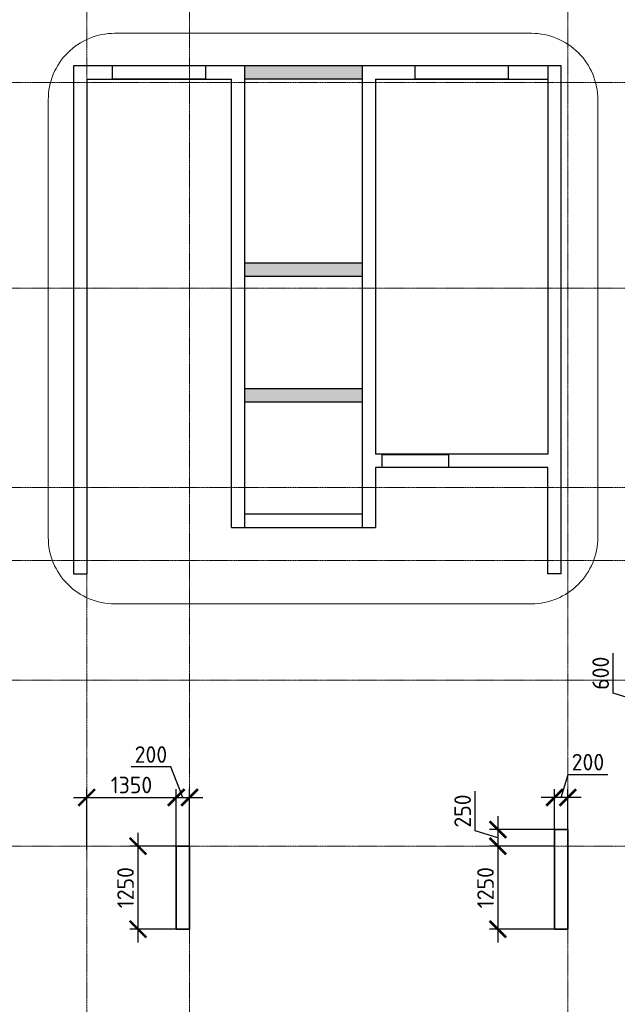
# Model space of a CAD drawing. Header units: millimetres. Extents: x 369815 to 1481759, y -423071 to -27917.
# Tile 109 of 256: x 461148 to 470154, y -178608 to -163781. Entities that reach past the tile are written whole.
import ezdxf

# ---------------------------------------------------------------- set-up
doc = ezdxf.new("R2010")
doc.units = ezdxf.units.MM
doc.linetypes.add('______5', pattern=[1100, 800, -100, 100, -100])
doc.linetypes.add('осевая', pattern=[50.8, 31.75, -6.35, 6.35, -6.35])
doc.layers.add('Колонна_ бетон', color=7, linetype='Continuous', lineweight=50, true_color=0xb4b496)
for name, color, linetype, lineweight in [('Оси', 40, '______5', 18), ('размер', 1, 'Continuous', 25), ('РАЗМЕРЫ', 1, 'Continuous', 9), ('СТЕНЫ', 3, 'Continuous', 30)]:
    doc.layers.add(name, color=color, linetype=linetype, lineweight=lineweight)
doc.styles.add('GOST-2.304_Type-B', font='GOST_Common.ttf')
doc.dimstyles.new('СПДС', dxfattribs={"dimscale": 100, "dimtxt": 2.5, "dimasz": 2.5, "dimexe": 1.25, "dimexo": 0, "dimtad": 1, "dimdec": 0, "dimtxsty": 'GOST-2.304_Type-B', "dimblk": 'ARCHTICK', "dimcen": 2.5, "dimdle": 2, "dimadec": 0, "dimazin": 2, "dimtfac": 0.75, "dimtdec": 0, "dimtmove": 1, "dimatfit": 3, "dimfxl": 1, "dimtolj": 1, "dimarcsym": 1})

# ---------------------------------------------------------------- blocks, each defined once
blk = doc.blocks.new('_ArchTick')
at = {"color": 0, "linetype": 'ByBlock', "const_width": 0.15}
blk.add_lwpolyline([(-0.5, -0.5), (0.5, 0.5)], dxfattribs=at)
blk = doc.blocks.new('*D739')
at = {"layer": 'DEFPOINTS', "color": 0, "transparency": 16777216}
for p in [(463508, -175493), (462158, -176276), (463508, -176276, -360)]:
    blk.add_point(p, dxfattribs=at)
at = {"layer": 'РАЗМЕРЫ', "color": 0, "lineweight": -2, "transparency": 16777216}
for p, q in [((462158, -176276), (462158, -175368)), ((463508, -176276), (463508, -175368)), ((461958, -175493), (463708, -175493))]:
    blk.add_line(p, q, dxfattribs=at)
at = {"layer": 'РАЗМЕРЫ', "color": 0, "lineweight": -2, "transparency": 16777216, "xscale": 250, "yscale": 250, "zscale": 250, "rotation": 180}
blk.add_blockref('_ArchTick', (462158, -175493), dxfattribs=at)
at = {"layer": 'РАЗМЕРЫ', "color": 0, "lineweight": -2, "transparency": 16777216, "xscale": 250, "yscale": 250, "zscale": 250}
blk.add_blockref('_ArchTick', (463508, -175493), dxfattribs=at)
at = {"layer": 'РАЗМЕРЫ', "color": 0, "transparency": 16777216, "insert": (462833, -175305), "char_height": 250, "attachment_point": 5, "style": 'GOST-2.304_Type-B'}
blk.add_mtext('\\A1;1350', dxfattribs=at)
blk = doc.blocks.new('*D740')
at = {"layer": 'DEFPOINTS', "color": 0, "transparency": 16777216}
for p in [(463508, -176226), (462931, -177476), (463508, -177476)]:
    blk.add_point(p, dxfattribs=at)
at = {"layer": 'РАЗМЕРЫ', "color": 0, "lineweight": -2, "transparency": 16777216}
for p, q in [((462931, -176026), (462931, -177676)), ((463508, -176226), (462806, -176226)), ((463508, -177476), (462806, -177476))]:
    blk.add_line(p, q, dxfattribs=at)
at = {"layer": 'РАЗМЕРЫ', "color": 0, "lineweight": -2, "transparency": 16777216, "xscale": 250, "yscale": 250, "zscale": 250}
for p, rotation in [((462931, -176226), 90), ((462931, -177476), 270)]:
    blk.add_blockref('_ArchTick', p, dxfattribs=dict(at, rotation=rotation))
at = {"layer": 'РАЗМЕРЫ', "color": 0, "transparency": 16777216, "insert": (462743, -176851), "char_height": 250, "attachment_point": 5, "rotation": 90, "style": 'GOST-2.304_Type-B'}
blk.add_mtext('\\A1;1250', dxfattribs=at)
blk = doc.blocks.new('*D741')
at = {"layer": 'DEFPOINTS', "color": 0, "transparency": 16777216}
for p in [(463708, -175493), (463508, -176065), (463708, -176276)]:
    blk.add_point(p, dxfattribs=at)
at = {"layer": 'РАЗМЕРЫ', "color": 0, "lineweight": -2, "transparency": 16777216}
for p, q in [((463426, -175033), (462826, -175033)), ((463608, -175493), (463426, -175033)), ((463508, -176065), (463508, -175368)), ((463708, -176276), (463708, -175368)), ((463308, -175493), (463908, -175493))]:
    blk.add_line(p, q, dxfattribs=at)
at = {"layer": 'РАЗМЕРЫ', "color": 0, "lineweight": -2, "transparency": 16777216, "xscale": 250, "yscale": 250, "zscale": 250, "rotation": 180}
blk.add_blockref('_ArchTick', (463508, -175493), dxfattribs=at)
at = {"layer": 'РАЗМЕРЫ', "color": 0, "lineweight": -2, "transparency": 16777216, "xscale": 250, "yscale": 250, "zscale": 250}
blk.add_blockref('_ArchTick', (463708, -175493), dxfattribs=at)
at = {"layer": 'РАЗМЕРЫ', "color": 0, "transparency": 16777216, "insert": (463126, -174846), "char_height": 250, "attachment_point": 5, "style": 'GOST-2.304_Type-B'}
blk.add_mtext('\\A1;200', dxfattribs=at)
blk = doc.blocks.new('*D742')
at = {"layer": 'DEFPOINTS', "color": 0, "transparency": 16777216}
for p in [(469208, -175493), (469208, -176276, -360), (469408, -176276, -360)]:
    blk.add_point(p, dxfattribs=at)
at = {"layer": 'РАЗМЕРЫ', "color": 0, "lineweight": -2, "transparency": 16777216}
for p, q in [((469308, -175493), (469411, -175149)), ((469411, -175149), (470011, -175149)), ((469208, -176276), (469208, -175368)), ((469408, -176276), (469408, -175368)), ((469608, -175493), (469008, -175493))]:
    blk.add_line(p, q, dxfattribs=at)
at = {"layer": 'РАЗМЕРЫ', "color": 0, "lineweight": -2, "transparency": 16777216, "xscale": 250, "yscale": 250, "zscale": 250, "rotation": 180}
blk.add_blockref('_ArchTick', (469208, -175493), dxfattribs=at)
at = {"layer": 'РАЗМЕРЫ', "color": 0, "lineweight": -2, "transparency": 16777216, "xscale": 250, "yscale": 250, "zscale": 250}
blk.add_blockref('_ArchTick', (469408, -175493), dxfattribs=at)
at = {"layer": 'РАЗМЕРЫ', "color": 0, "transparency": 16777216, "insert": (469711, -174961), "char_height": 250, "attachment_point": 5, "style": 'GOST-2.304_Type-B'}
blk.add_mtext('\\A1;200', dxfattribs=at)
blk = doc.blocks.new('*D743')
at = {"layer": 'DEFPOINTS', "color": 0, "transparency": 16777216}
for p in [(469208, -175976, -200), (468354, -176226), (469208, -176226)]:
    blk.add_point(p, dxfattribs=at)
at = {"layer": 'РАЗМЕРЫ', "color": 0, "lineweight": -2, "transparency": 16777216}
for p, q in [((468010, -175997), (468010, -175397)), ((468354, -175776), (468354, -176426)), ((469208, -175976), (468229, -175976)), ((468354, -176101), (468010, -175997)), ((469208, -176226), (468229, -176226))]:
    blk.add_line(p, q, dxfattribs=at)
at = {"layer": 'РАЗМЕРЫ', "color": 0, "lineweight": -2, "transparency": 16777216, "xscale": 250, "yscale": 250, "zscale": 250}
for p, rotation in [((468354, -175976), 90), ((468354, -176226), 270)]:
    blk.add_blockref('_ArchTick', p, dxfattribs=dict(at, rotation=rotation))
at = {"layer": 'РАЗМЕРЫ', "color": 0, "transparency": 16777216, "insert": (467823, -175697), "char_height": 250, "attachment_point": 5, "rotation": 90, "style": 'GOST-2.304_Type-B'}
blk.add_mtext('\\A1;250', dxfattribs=at)
blk = doc.blocks.new('*D744')
at = {"layer": 'DEFPOINTS', "color": 0, "transparency": 16777216}
for p in [(469208, -176226), (468354, -177476), (469208, -177476, -200)]:
    blk.add_point(p, dxfattribs=at)
at = {"layer": 'РАЗМЕРЫ', "color": 0, "lineweight": -2, "transparency": 16777216}
for p, q in [((468354, -176026), (468354, -177676)), ((469208, -176226), (468229, -176226)), ((469208, -177476), (468229, -177476))]:
    blk.add_line(p, q, dxfattribs=at)
at = {"layer": 'РАЗМЕРЫ', "color": 0, "lineweight": -2, "transparency": 16777216, "xscale": 250, "yscale": 250, "zscale": 250}
for p, rotation in [((468354, -176226), 90), ((468354, -177476), 270)]:
    blk.add_blockref('_ArchTick', p, dxfattribs=dict(at, rotation=rotation))
at = {"layer": 'РАЗМЕРЫ', "color": 0, "transparency": 16777216, "insert": (468167, -176851), "char_height": 250, "attachment_point": 5, "rotation": 90, "style": 'GOST-2.304_Type-B'}
blk.add_mtext('\\A1;1250', dxfattribs=at)
blk = doc.blocks.new('*D688')
at = {"layer": 'DEFPOINTS', "color": 0, "transparency": 16777216}
for p in [(470948, -173726, -560), (470435, -174326), (470990, -174326, -200)]:
    blk.add_point(p, dxfattribs=at)
at = {"layer": 'РАЗМЕРЫ', "color": 0, "lineweight": -2, "transparency": 16777216}
for p, q in [((470091, -173922), (470091, -173322)), ((470435, -173526), (470435, -174526)), ((470948, -173726), (470310, -173726)), ((470435, -174026), (470091, -173922)), ((470990, -174326), (470310, -174326))]:
    blk.add_line(p, q, dxfattribs=at)
at = {"layer": 'РАЗМЕРЫ', "color": 0, "lineweight": -2, "transparency": 16777216, "xscale": 250, "yscale": 250, "zscale": 250}
for p, rotation in [((470435, -173726), 90), ((470435, -174326), 270)]:
    blk.add_blockref('_ArchTick', p, dxfattribs=dict(at, rotation=rotation))
at = {"layer": 'РАЗМЕРЫ', "color": 0, "transparency": 16777216, "insert": (469903, -173622), "char_height": 250, "attachment_point": 5, "rotation": 90, "style": 'GOST-2.304_Type-B'}
blk.add_mtext('\\A1;600', dxfattribs=at)
blk = doc.blocks.new('оси2')
at = {"layer": 'Оси', "color": 16, "linetype": 'осевая', "lineweight": 0, "ltscale": 0.5, "transparency": 33554687}
for p, q in [((1003495.5, 5465.4), (1003495.5, -20739.3)), ((1005045.5, 5465.4), (1005045.5, -20739.3)), ((1010745.5, 5465.4), (1010745.5, -20739.3)), ((979200, 1707.1), (1032582.1, 1707.1)), ((979200, -1392.9), (1032582.1, -1392.9)), ((979200, -4392.9), (1032582.1, -4392.9)), ((979200, -5492.9), (1032582.1, -5492.9)), ((979200, -7292.9), (1032582.1, -7292.9)), ((979200, -9792.9), (1032582.1, -9792.9))]:
    blk.add_line(p, q, dxfattribs=at)

msp = doc.modelspace()

# ---------------------------------------------------------------- hatches: boundary and pattern name
at = {"layer": 'размер', "transparency": 33554648}
h = msp.add_hatch(dxfattribs=at)
h.set_pattern_fill('ANGLE', color=1)
h.set_pattern_definition([(0, (-1841.236, -137977.088), (0, 6.985), [5.08, -1.905]), (90, (-1841.236, -137977.088), (-6.985, 4e-16), [5.08, -1.905])])
h.paths.add_polyline_path([(466307.9, -164474.5), (465731.8, -164474.5, 0.0636254), (465689.8, -164674.5), (466307.9, -164674.5)])
h.paths.add_polyline_path([(465731.8, -164474.5), (465236.4, -164474.5, -0.0586788), (465258.4, -164661.8, -0.0039429), (465258.3, -164674.5), (465689.8, -164674.5, -0.0636254)])
h.paths.add_polyline_path([(465236.4, -164474.5), (464538, -164474.5), (464538, -164674.5), (465258.3, -164674.5, 0.0039429), (465258.4, -164661.8, 0.0586788)])
h = msp.add_hatch(dxfattribs=at)
h.set_pattern_fill('ANGLE', color=1)
h.set_pattern_definition([(0, (-1841.236, -137976.934), (0, 6.985), [5.08, -1.905]), (90, (-1841.236, -137976.934), (-6.985, 4e-16), [5.08, -1.905])])
h.paths.add_polyline_path([(465956, -167444.4), (464863.3, -167444.4, -0.0730536), (464881.9, -167570.7, -0.0420999), (464875.7, -167644.4), (465952.3, -167644.4, -0.0527689), (465942.6, -167552.4, -0.0621567)])
h.paths.add_polyline_path([(466307.9, -167444.4), (465956, -167444.4, 0.0621567), (465942.6, -167552.4, 0.0527689), (465952.3, -167644.4), (466307.9, -167644.4)])
h.paths.add_polyline_path([(464863.3, -167444.4), (464538, -167444.4), (464538, -167644.4), (464875.7, -167644.4, 0.0420999), (464881.9, -167570.7, 0.0730536)])
h = msp.add_hatch(dxfattribs=at)
h.set_pattern_fill('ANGLE', color=1)
h.set_pattern_definition([(0, (-1841.236, -137977.955), (0, 6.985), [5.08, -1.905]), (90, (-1841.236, -137977.955), (-6.985, 4e-16), [5.08, -1.905])])
h.paths.add_polyline_path([(466307.9, -169335.4), (465955.3, -169335.4, 0.0317132), (465951.8, -169391, 0.0839048), (465976.2, -169535.4), (466307.9, -169535.4)])
h.paths.add_polyline_path([(465951.8, -169391, -0.0317132), (465955.3, -169335.4), (464925.6, -169335.4, -0.0719225), (464943.6, -169459.9, -0.0431961), (464937.1, -169535.4), (465976.2, -169535.4, -0.0839048)])
h.paths.add_polyline_path([(464925.6, -169335.4), (464538, -169335.4), (464538, -169535.4), (464937.1, -169535.4, 0.0431961), (464943.6, -169459.9, 0.0719225)])

# ---------------------------------------------------------------- linework, layer by layer
at = {"layer": 'Колонна_ бетон', "color": 180, "linetype": 'Continuous', "lineweight": 35, "transparency": 33554687}
for p, q in [((469407.9, -175975.6, -200), (469207.9, -175975.6, -200)), ((469207.9, -177475.6, -200), (469207.9, -175975.6, -200)), ((469407.9, -175975.6, -200), (469407.9, -177475.6, -200)), ((463707.9, -176225.6, -200), (463507.9, -176225.6, -200)), ((463507.9, -176225.6, -200), (463507.9, -177475.6, -200)), ((463707.9, -176225.6, -200), (463707.9, -177475.6, -200)), ((463507.9, -177475.6, -200), (463707.9, -177475.6, -200)), ((469407.9, -177475.6, -200), (469207.9, -177475.6, -200))]:
    msp.add_line(p, q, dxfattribs=at)
at = {"layer": 'РАЗМЕРЫ', "color": 1}
msp.add_lwpolyline([(462579.1, -163985.5), (468859.2, -163985.5, -0.4142136), (469859.2, -164985.5), (469859.2, -171575.9, -0.4142136), (468859.2, -172575.9), (462579.1, -172575.9, -0.4142136), (461579.1, -171575.9), (461579.1, -164985.5, -0.4142136)], format="xyb", close=True, dxfattribs=at)
at = {"layer": 'СТЕНЫ', "linetype": 'Continuous', "transparency": 33554687}
for p, q in [((464537.9, -164475.6, -200), (464537.9, -171425.6, -200)), ((466307.9, -164475.6, -200), (466307.9, -171425.6, -200)), ((469107.9, -164475.6, -200), (469107.9, -170325.6, -200)), ((461957.9, -164725.6, -200), (461957.9, -172125.6, -200)), ((462157.9, -164675.6, -200), (462157.9, -172125.6, -200)), ((462157.9, -164675.6, -200), (464337.9, -164675.6, -200)), ((464337.9, -171425.6, -200), (464337.9, -164675.6, -200)), ((466307.9, -164675.6, -200), (464537.9, -164675.6, -200)), ((466507.9, -164675.6, -200), (469107.9, -164675.6, -200)), ((466507.9, -164675.6, -200), (466507.9, -170325.6, -200)), ((469307.9, -172125.6, -200), (469307.9, -164725.6, -200)), ((466307.9, -167445.6, -200), (464537.9, -167445.6, -200)), ((466307.9, -167645.6, -200), (464537.9, -167645.6, -200)), ((464537.9, -169335.6, -200), (466307.9, -169335.6, -200)), ((464537.9, -169535.6, -200), (466307.9, -169535.6, -200)), ((469107.9, -170325.6, -200), (466507.9, -170325.6, -200)), ((469107.9, -170525.6, -200), (466507.9, -170525.6, -200)), ((466507.9, -170525.6, -200), (466507.9, -171425.6, -200)), ((469107.9, -172125.6, -200), (469107.9, -170525.6, -200)), ((466307.9, -171225.6, -200), (464537.9, -171225.6, -200)), ((464337.9, -171425.6, -200), (466507.9, -171425.6, -200)), ((461957.9, -172125.6, -200), (462157.9, -172125.6, -200)), ((469307.9, -172125.6, -200), (469107.9, -172125.6, -200))]:
    msp.add_line(p, q, dxfattribs=at)
at = {"layer": 'СТЕНЫ', "linetype": 'Continuous', "transparency": 33554687, "elevation": -200}
msp.add_lwpolyline([(469307.9, -164725.6), (469308, -164475.6), (461958, -164475.6), (461958, -164725.6)], dxfattribs=at)
at = {"layer": 'СТЕНЫ', "linetype": 'Continuous', "transparency": 33554687}
for points, elevation in [([(462548, -164472.6), (463947.8, -164472.6), (463947.8, -164675.6), (462548, -164675.6)], -560), ([(462548, -164472.6), (463947.8, -164472.6), (463947.8, -164675.6), (462548, -164675.6)], -560), ([(467108.3, -164472.6), (468508, -164472.6), (468508, -164675.6), (467108.3, -164675.6)], -560), ([(467108.3, -164472.6), (468508, -164472.6), (468508, -164675.6), (467108.3, -164675.6)], -560), ([(466607.9, -170327.4), (467607.9, -170327.4), (467607.9, -170525.6), (466607.9, -170525.6)], -200)]:
    msp.add_lwpolyline(points, close=True, dxfattribs=dict(at, elevation=elevation))

# ---------------------------------------------------------------- block references
at = {"layer": 'РАЗМЕРЫ'}
msp.add_blockref('оси2', (-541337.5, -166432.7, -1120), dxfattribs=at)

# ---------------------------------------------------------------- dimensions: what is measured, and where the dimension line sits
at = {"layer": 'РАЗМЕРЫ', "color": 146, "true_color": 0x006272}
for base, p1, p2, picture, middle in [((470434.6, -174325.6), (470948.1, -173725.6, -560), (470990.1, -174325.6, -200), '*D688', (469903.4, -173859.9)), ((468354.1, -176225.6), (469208, -175975.6, -200), (469208, -176225.6), '*D743', (467822.9, -175934.9)), ((462930.6, -177475.6, -560), (463508, -176225.6, -560), (463508, -177475.6, -560), '*D740', (462743.1, -176850.6, -560)), ((468354.1, -177475.6), (469208, -176225.6), (469208, -177475.6, -200), '*D744', (468166.6, -176850.6))]:
    dim = msp.add_linear_dim(base=base, p1=p1, p2=p2, angle=90, dimstyle='СПДС', override={"dimtofl": 0}, dxfattribs=at)
    dim.commit()
    dim.dimension.update_dxf_attribs({"geometry": picture, "text_midpoint": middle})
dim = msp.add_linear_dim(base=(463708, -175492.7), p1=(463508, -176064.7), p2=(463708, -176275.6), dimstyle='СПДС', override={"dimtofl": 0}, dxfattribs=at)
dim.commit()
dim.dimension.update_dxf_attribs({"geometry": '*D741', "text_midpoint": (463363.1, -175033.2), "dimtype": 160})
for base, p1, p2, picture, middle in [((469208, -175492.7), (469408, -176275.6, -360), (469208, -176275.6, -360), '*D742', (469473.7, -174961.5)), ((463508, -175492.7), (462157.9, -176275.6), (463508, -176275.6, -360), '*D739', (462833, -175305.2))]:
    dim = msp.add_linear_dim(base=base, p1=p1, p2=p2, dimstyle='СПДС', override={"dimtofl": 0}, dxfattribs=at)
    dim.commit()
    dim.dimension.update_dxf_attribs({"geometry": picture, "text_midpoint": middle})

doc.saveas('drawing.dxf')
